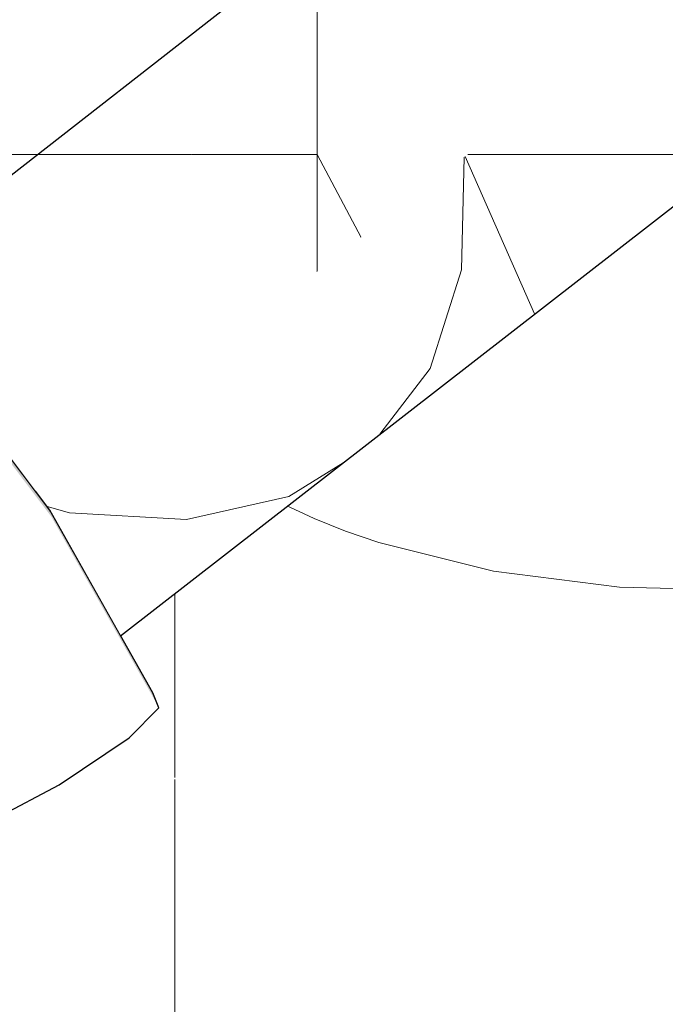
# Model space of a CAD drawing. Header units: millimetres. Extents: x -36478 to 31050, y -14815 to 11827.
# Tile 209 of 256: x -16041 to -15970, y 9457 to 9564. Entities that reach past the tile are written whole.
import ezdxf

# ---------------------------------------------------------------- set-up
doc = ezdxf.new("R2010")
doc.units = ezdxf.units.MM
doc.header["$MEASUREMENT"] = 0
doc.linetypes.add('Wipeout_Contour', pattern=[1000, 0, -1000])
for name, color, linetype in [('Nové_Konstrukce - krov', 7, 'Continuous'), ('Nové_Konstrukce - střechy a skořepiny', 7, 'Continuous'), ('Nové_Výplně - Povrchové', 7, 'Continuous')]:
    doc.layers.add(name, color=color, linetype=linetype)

# ---------------------------------------------------------------- blocks, each defined once
blk = doc.blocks.new('*X13')
at = {"layer": 'Nové_Výplně - Povrchové', "color": 21, "linetype": 'Continuous', "lineweight": 20, "true_color": 0xffaaaa}
for p, q in [((-16023.69, 9561.12), (-16023.69, 9544.94)), ((-16023.69, 9544.71), (-16023.69, 9481.83)), ((-16023.69, 9520.18), (-16047.71, 9520.18)), ((-16023.69, 9520.18), (-16021.86, 9518.28)), ((-16021.86, 9518.28), (-16019.74, 9516.45)), ((-16019.74, 9516.45), (-16017.34, 9514.7)), ((-16017.34, 9514.7), (-16014.65, 9513.03)), ((-16014.65, 9513.03), (-16011.71, 9511.45)), ((-16011.71, 9511.45), (-16008.53, 9509.97)), ((-16008.53, 9509.97), (-16005.12, 9508.6)), ((-16005.12, 9508.6), (-16001.5, 9507.35)), ((-16001.5, 9507.35), (-15989.05, 9504.24)), ((-15989.05, 9504.24), (-15975.39, 9502.49)), ((-15975.39, 9502.49), (-15961.21, 9502.17)), ((-16023.69, 9481.6), (-16023.69, 9418.73))]:
    blk.add_line(p, q, dxfattribs=at)
blk = doc.blocks.new('výplň_6_1', base_point=(0, 0))
at = {"layer": 'Nové_Výplně - Povrchové', "color": 21, "linetype": 'Continuous', "lineweight": 20, "true_color": 0xffaaaa}
blk.add_blockref('*X13', (0, 0), dxfattribs=at)
blk = doc.blocks.new('*X2145')
at = {"layer": 'Nové_Výplně - Povrchové', "color": 21, "linetype": 'Continuous', "lineweight": 20, "true_color": 0xffaaaa}
for p, q in [((-16008.23, 9560.18), (-16008.23, 9536.78)), ((-16021.93, 9549.53), (-16008.23, 9549.53)), ((-16003.44, 9540.51), (-16008.23, 9549.53))]:
    blk.add_line(p, q, dxfattribs=at)
blk = doc.blocks.new('výplň_1072_1', base_point=(0, 0))
at = {"color": 254, "linetype": 'Wipeout_Contour', "lineweight": 0, "ltscale": 74508.837586}
blk.add_wipeout([(-15922.74, 9626.67), (-16050, 9527.7), (-16038.84, 9512.97), (-15911.59, 9611.94)], dxfattribs=at).dxf.layer = 'Nové_Výplně - Povrchové'
at = {"layer": 'Nové_Výplně - Povrchové', "color": 21, "linetype": 'Continuous', "lineweight": 20, "true_color": 0xffaaaa}
blk.add_blockref('*X2145', (0, 0), dxfattribs=at)
blk = doc.blocks.new('*X2147')
at = {"layer": 'Nové_Výplně - Povrchové', "color": 21, "linetype": 'Continuous', "lineweight": 20, "true_color": 0xffaaaa}
for p, q in [((-15960.84, 9573.64), (-15953.3, 9556.52)), ((-15971.22, 9549.53), (-15991.84, 9549.53)), ((-15962.3, 9549.53), (-15971.22, 9549.53)), ((-15992.53, 9536.99), (-15992.23, 9549.22)), ((-15992.13, 9549.3), (-15984.59, 9532.19)), ((-15995.95, 9526.28), (-15992.53, 9536.99)), ((-16001.41, 9519.11), (-15995.95, 9526.28)), ((-16011.28, 9512.35), (-16005.39, 9516.01)), ((-16022.4, 9509.86), (-16011.28, 9512.35)), ((-16037.54, 9511.25), (-16035.11, 9510.56)), ((-16035.11, 9510.56), (-16022.4, 9509.86))]:
    blk.add_line(p, q, dxfattribs=at)
blk = doc.blocks.new('výplň_1073_1', base_point=(0, 0))
at = {"color": 254, "linetype": 'Wipeout_Contour', "lineweight": 0, "ltscale": 93087.321738}
blk.add_wipeout([(-15911.59, 9611.94), (-16038.84, 9512.97), (-16037.24, 9510.85), (-16029.56, 9497.21), (-15902.59, 9595.96)], dxfattribs=at).dxf.layer = 'Nové_Výplně - Povrchové'
at = {"layer": 'Nové_Výplně - Povrchové', "color": 21, "linetype": 'Continuous', "lineweight": 20, "true_color": 0xffaaaa}
blk.add_blockref('*X2147', (0, 0), dxfattribs=at)
blk = doc.blocks.new('*X2151')
at = {"layer": 'Nové_Výplně - Povrchové', "color": 21, "linetype": 'Continuous', "lineweight": 20, "true_color": 0xffaaaa}
for p, q in [((-16042.75, 9617.23), (-16022.03, 9615.16)), ((-16074.03, 9592.89), (-16053.31, 9590.83)), ((-16078.18, 9589.5), (-16078.33, 9589.56)), ((-16067.47, 9583.11), (-16078.18, 9589.5)), ((-16065.49, 9581.36), (-16067.47, 9583.11))]:
    blk.add_line(p, q, dxfattribs=at)
blk = doc.blocks.new('výplň_1075_1', base_point=(0, 0))
at = {"color": 254, "linetype": 'Wipeout_Contour', "lineweight": 0, "ltscale": 74786.392287}
blk.add_wipeout([(-15981.38, 9664.96), (-16103.88, 9569.68), (-16090.21, 9562.13), (-15965.49, 9659.14)], dxfattribs=at).dxf.layer = 'Nové_Výplně - Povrchové'
at = {"layer": 'Nové_Výplně - Povrchové', "color": 21, "linetype": 'Continuous', "lineweight": 20, "true_color": 0xffaaaa}
blk.add_blockref('*X2151', (0, 0), dxfattribs=at)
blk = doc.blocks.new('*X2153')
at = {"layer": 'Nové_Výplně - Povrchové', "color": 21, "linetype": 'Continuous', "lineweight": 20, "true_color": 0xffaaaa}
for p, q in [((-16022.03, 9615.16), (-16006.25, 9610.52)), ((-16005.75, 9610.38), (-16002.93, 9609.55)), ((-16053.31, 9590.83), (-16034.22, 9585.22)), ((-16059.11, 9573.37), (-16065.49, 9581.36)), ((-16056.34, 9568.01), (-16059.11, 9573.37))]:
    blk.add_line(p, q, dxfattribs=at)
blk = doc.blocks.new('výplň_1076_1', base_point=(0, 0))
at = {"color": 254, "linetype": 'Wipeout_Contour', "lineweight": 0, "ltscale": 112143.111869}
blk.add_wipeout([(-15965.49, 9659.14), (-16090.21, 9562.13), (-16087.13, 9560.43), (-16085.05, 9558.88), (-16076.46, 9552.36), (-15950.11, 9650.64)], dxfattribs=at).dxf.layer = 'Nové_Výplně - Povrchové'
at = {"layer": 'Nové_Výplně - Povrchové', "color": 21, "linetype": 'Continuous', "lineweight": 20, "true_color": 0xffaaaa}
blk.add_blockref('*X2153', (0, 0), dxfattribs=at)
blk = doc.blocks.new('*X2155')
at = {"layer": 'Nové_Výplně - Povrchové', "color": 21, "linetype": 'Continuous', "lineweight": 20, "true_color": 0xffaaaa}
for p, q in [((-16002.93, 9609.55), (-15986.04, 9600.56)), ((-16034.22, 9585.22), (-16017.33, 9576.23)), ((-16053.54, 9560.93), (-16056.34, 9568.01)), ((-16051.43, 9549.7), (-16053.54, 9560.93))]:
    blk.add_line(p, q, dxfattribs=at)
blk = doc.blocks.new('výplň_1077_1', base_point=(0, 0))
at = {"color": 254, "linetype": 'Wipeout_Contour', "lineweight": 0, "ltscale": 93337.917859}
blk.add_wipeout([(-15950.11, 9650.64), (-16076.46, 9552.36), (-16067.19, 9545.31), (-16062.77, 9540.88), (-15935.71, 9639.7)], dxfattribs=at).dxf.layer = 'Nové_Výplně - Povrchové'
at = {"layer": 'Nové_Výplně - Povrchové', "color": 21, "linetype": 'Continuous', "lineweight": 20, "true_color": 0xffaaaa}
blk.add_blockref('*X2155', (0, 0), dxfattribs=at)
blk = doc.blocks.new('*X2157')
at = {"layer": 'Nové_Výplně - Povrchové', "color": 21, "linetype": 'Continuous', "lineweight": 20, "true_color": 0xffaaaa}
for p, q in [((-16008.23, 9583.3), (-16008.23, 9560.18)), ((-16051.66, 9549.53), (-16032.25, 9549.53)), ((-16032.25, 9549.53), (-16021.93, 9549.53)), ((-16056.27, 9545.94), (-16056.27, 9534.35)), ((-16058.83, 9543.94), (-16060.21, 9541.32)), ((-16060.21, 9541.32), (-16061.37, 9539.47))]:
    blk.add_line(p, q, dxfattribs=at)
blk = doc.blocks.new('výplň_1078_1', base_point=(0, 0))
at = {"color": 254, "linetype": 'Wipeout_Contour', "lineweight": 0, "ltscale": 93244.654275}
blk.add_wipeout([(-15935.71, 9639.7), (-16062.77, 9540.88), (-16051.08, 9529.14), (-16050, 9527.7), (-15922.74, 9626.67)], dxfattribs=at).dxf.layer = 'Nové_Výplně - Povrchové'
at = {"layer": 'Nové_Výplně - Povrchové', "color": 21, "linetype": 'Continuous', "lineweight": 20, "true_color": 0xffaaaa}
blk.add_blockref('*X2157', (0, 0), dxfattribs=at)
blk = doc.blocks.new('*X2219')
at = {"layer": 'Nové_Výplně - Povrchové', "linetype": 'Continuous', "lineweight": 20, "true_color": 0xffaaaa}
blk.add_hatch(color=21, dxfattribs=at).paths.add_polyline_path([(-16025.4, 9489.4), (-16026.07, 9491.01), (-16037.24, 9510.85), (-16037.09, 9510.16)])
blk = doc.blocks.new('výplň_1109_1', base_point=(0, 0))
at = {"color": 254, "linetype": 'Wipeout_Contour', "lineweight": 0, "ltscale": 74540.08942}
blk.add_wipeout([(-16025.4, 9489.4), (-16026.07, 9491.01), (-16037.24, 9510.85), (-16037.09, 9510.16)], dxfattribs=at).dxf.layer = 'Nové_Výplně - Povrchové'
at = {"layer": 'Nové_Výplně - Povrchové', "color": 21, "linetype": 'Continuous', "lineweight": 20, "true_color": 0xffaaaa}
blk.add_blockref('*X2219', (0, 0), dxfattribs=at)
blk = doc.blocks.new('výplň_1110_1', base_point=(0, 0))
at = {"color": 254, "linetype": 'Wipeout_Contour', "lineweight": 0, "ltscale": 74550.873653}
blk.add_wipeout([(-16036.25, 9481.01), (-16028.65, 9486.11), (-16040.52, 9507.21), (-16047.92, 9501.75)], dxfattribs=at).dxf.layer = 'Nové_Výplně - Povrchové'
blk = doc.blocks.new('výplň_1111_1', base_point=(0, 0))
at = {"color": 254, "linetype": 'Wipeout_Contour', "lineweight": 0, "ltscale": 74540.813609}
blk.add_wipeout([(-16028.65, 9486.11), (-16025.4, 9489.4), (-16037.09, 9510.16), (-16040.52, 9507.21)], dxfattribs=at).dxf.layer = 'Nové_Výplně - Povrchové'
blk = doc.blocks.new('*X2227')
at = {"layer": 'Nové_Výplně - Povrchové', "color": 21, "linetype": 'Continuous', "lineweight": 20, "true_color": 0xffaaaa}
blk.add_line((-16056.27, 9496.1), (-16056.27, 9493.04), dxfattribs=at)
blk = doc.blocks.new('výplň_1113_1', base_point=(0, 0))
at = {"color": 254, "linetype": 'Wipeout_Contour', "lineweight": 0, "ltscale": 74569.354597}
blk.add_wipeout([(-16046.45, 9475.61), (-16036.25, 9481.01), (-16047.92, 9501.75), (-16057.51, 9495.25)], dxfattribs=at).dxf.layer = 'Nové_Výplně - Povrchové'
at = {"layer": 'Nové_Výplně - Povrchové', "color": 21, "linetype": 'Continuous', "lineweight": 20, "true_color": 0xffaaaa}
blk.add_blockref('*X2227', (0, 0), dxfattribs=at)
blk = doc.blocks.new('*X2233')
at = {"layer": 'Nové_Výplně - Povrchové', "linetype": 'Continuous', "lineweight": 20, "true_color": 0xffaaaa}
blk.add_hatch(color=21, dxfattribs=at).paths.add_polyline_path([(-16037.09, 9510.16), (-16037.24, 9510.85), (-16051.08, 9529.14), (-16051.58, 9529.3)])
blk = doc.blocks.new('výplň_1116_1', base_point=(0, 0))
at = {"color": 254, "linetype": 'Wipeout_Contour', "lineweight": 0, "ltscale": 74623.97108}
blk.add_wipeout([(-16037.09, 9510.16), (-16037.24, 9510.85), (-16051.08, 9529.14), (-16051.58, 9529.3)], dxfattribs=at).dxf.layer = 'Nové_Výplně - Povrchové'
at = {"layer": 'Nové_Výplně - Povrchové', "color": 21, "linetype": 'Continuous', "lineweight": 20, "true_color": 0xffaaaa}
blk.add_blockref('*X2233', (0, 0), dxfattribs=at)
blk = doc.blocks.new('výplň_1118_1', base_point=(0, 0))
at = {"color": 254, "linetype": 'Wipeout_Contour', "lineweight": 0, "ltscale": 74627.222717}
blk.add_wipeout([(-16040.52, 9507.21), (-16037.09, 9510.16), (-16051.58, 9529.3), (-16055.24, 9526.64)], dxfattribs=at).dxf.layer = 'Nové_Výplně - Povrchové'

msp = doc.modelspace()

# ---------------------------------------------------------------- block references
at = {"layer": 'Nové_Výplně - Povrchové', "color": 21, "linetype": 'Continuous', "lineweight": 20, "true_color": 0xffaaaa}
msp.add_blockref('výplň_6_1', (0, 0), dxfattribs=at)

# ---------------------------------------------------------------- next in the draw order: block references
msp.add_blockref('výplň_1072_1', (0, 0), dxfattribs=at)

# ---------------------------------------------------------------- next in the draw order: block references
msp.add_blockref('výplň_1073_1', (0, 0), dxfattribs=at)

# ---------------------------------------------------------------- next in the draw order: block references
for name in ['výplň_1075_1', 'výplň_1109_1']:
    msp.add_blockref(name, (0, 0), dxfattribs=at)

# ---------------------------------------------------------------- next in the draw order: block references
for name in ['výplň_1076_1', 'výplň_1110_1']:
    msp.add_blockref(name, (0, 0), dxfattribs=at)

# ---------------------------------------------------------------- next in the draw order: block references
for name in ['výplň_1077_1', 'výplň_1111_1']:
    msp.add_blockref(name, (0, 0), dxfattribs=at)

# ---------------------------------------------------------------- next in the draw order: linework, layer by layer
at = {"layer": 'Nové_Konstrukce - krov', "color": 1, "linetype": 'Continuous', "lineweight": 25}
for p, q in [((-16025.4, 9489.4), (-16026.07, 9491.01)), ((-16028.65, 9486.11), (-16025.4, 9489.4))]:
    msp.add_line(p, q, dxfattribs=at)

# ---------------------------------------------------------------- next in the draw order: block references
at = {"layer": 'Nové_Výplně - Povrchové', "color": 21, "linetype": 'Continuous', "lineweight": 20, "true_color": 0xffaaaa}
for name in ['výplň_1078_1', 'výplň_1113_1']:
    msp.add_blockref(name, (0, 0), dxfattribs=at)

# ---------------------------------------------------------------- next in the draw order: linework, layer by layer
at = {"layer": 'Nové_Konstrukce - krov', "color": 1, "linetype": 'Continuous', "lineweight": 25}
for p, q in [((-16029.56, 9497.21), (-15902.59, 9595.96)), ((-16036.25, 9481.01), (-16028.65, 9486.11)), ((-16046.45, 9475.61), (-16036.25, 9481.01))]:
    msp.add_line(p, q, dxfattribs=at)

# ---------------------------------------------------------------- next in the draw order: block references
at = {"layer": 'Nové_Výplně - Povrchové', "color": 21, "linetype": 'Continuous', "lineweight": 20, "true_color": 0xffaaaa}
msp.add_blockref('výplň_1116_1', (0, 0), dxfattribs=at)

# ---------------------------------------------------------------- next in the draw order: block references
msp.add_blockref('výplň_1118_1', (0, 0), dxfattribs=at)

# ---------------------------------------------------------------- next in the draw order: linework, layer by layer
at = {"layer": 'Nové_Konstrukce - krov', "color": 1, "linetype": 'Continuous', "lineweight": 25}
for p, q in [((-16037.24, 9510.85), (-16051.08, 9529.14)), ((-16026.07, 9491.01), (-16037.24, 9510.85))]:
    msp.add_line(p, q, dxfattribs=at)
at = {"layer": 'Nové_Konstrukce - střechy a skořepiny', "color": 1, "linetype": 'Continuous', "lineweight": 25}
msp.add_line((-14406.18, 10825.99), (-19182.71, 7090.83), dxfattribs=at)

doc.saveas('drawing.dxf')
